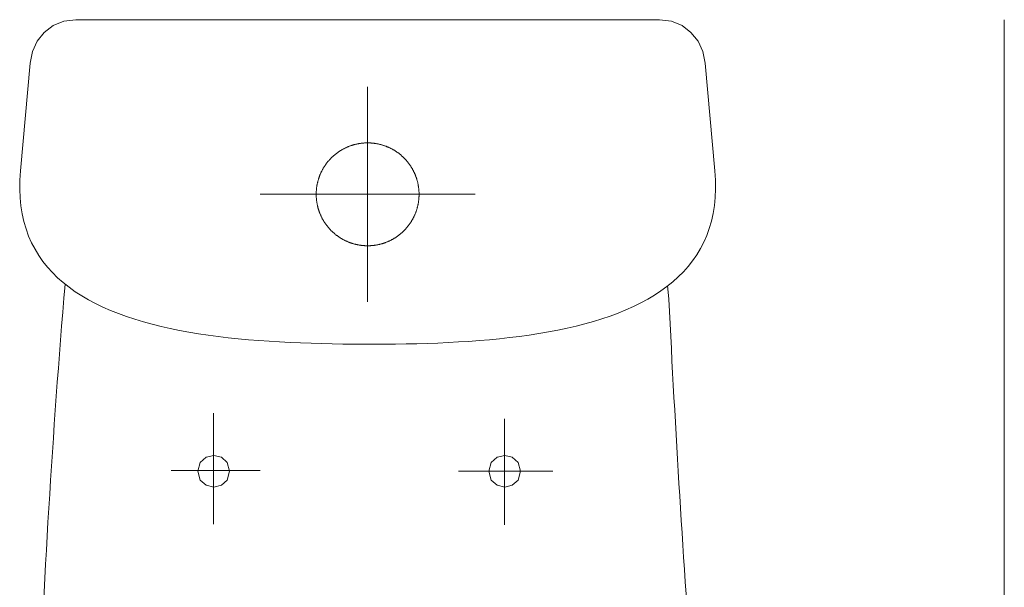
# Model space of a CAD drawing. Header units: centimetres. Extents: x 88729 to 133553, y -16225 to 14174.
# Tile 149 of 231: x 91497 to 91549, y -6344 to -6314. Entities that reach past the tile are written whole.
import ezdxf
from ezdxf.enums import TextEntityAlignment as Align

# ---------------------------------------------------------------- set-up
doc = ezdxf.new("R2010")
doc.units = ezdxf.units.CM
doc.layers.add('A-ARMATURA', color=252, linetype='Continuous', lineweight=5)
for name, color, linetype in [('A-SUFITY', 252, 'Continuous'), ('E_PODKLAD', 7, 'Continuous'), ('R-MET-IWE', 252, 'Continuous')]:
    doc.layers.add(name, color=color, linetype=linetype)
doc.styles.get("Standard").update_dxf_attribs({"font": 'txt.shx'})

# ---------------------------------------------------------------- blocks, each defined once
blk = doc.blocks.new('A$C04280096')
at = {"layer": 'A-ARMATURA'}
for p, q in [((-161.82, -0.83), (-155.43, 0)), ((-155.43, 0), (155.43, 0)), ((155.43, 0), (161.82, -0.83)), ((-172.25, -6.79), (-167.48, -3.17)), ((-167.48, -3.17), (-161.82, -0.83)), ((161.82, -0.83), (167.48, -3.17)), ((167.48, -3.17), (172.25, -6.79)), ((-176, -11.46), (-172.25, -6.79)), ((172.25, -6.79), (176, -11.47)), ((-178.58, -16.96), (-176, -11.46)), ((176, -11.47), (178.58, -16.97)), ((-179.85, -23.06), (-178.58, -16.96)), ((178.58, -16.97), (179.85, -23.06)), ((-184.97, -80.5), (-179.85, -23.06)), ((179.85, -23.06), (184.97, -80.5)), ((0, -150.3), (0, -35.69)), ((-11.37, -68.07), (-11.63, -68.19)), ((-11.11, -67.95), (-11.37, -68.07)), ((-10.85, -67.84), (-11.11, -67.95)), ((-10.58, -67.72), (-10.85, -67.84)), ((-10.32, -67.62), (-10.58, -67.72)), ((-10.05, -67.51), (-10.32, -67.62)), ((-9.79, -67.4), (-10.05, -67.51)), ((-9.52, -67.3), (-9.79, -67.4)), ((-9.25, -67.21), (-9.52, -67.3)), ((-8.98, -67.11), (-9.25, -67.21)), ((-8.71, -67.02), (-8.98, -67.11)), ((-8.43, -66.93), (-8.71, -67.02)), ((-8.16, -66.84), (-8.43, -66.93)), ((-7.89, -66.76), (-8.16, -66.84)), ((-7.61, -66.68), (-7.89, -66.76)), ((-7.33, -66.6), (-7.61, -66.68)), ((-7.06, -66.52), (-7.33, -66.6)), ((-6.78, -66.45), (-7.06, -66.52)), ((-6.5, -66.38), (-6.78, -66.45)), ((-6.22, -66.31), (-6.5, -66.38)), ((-5.94, -66.25), (-6.22, -66.31)), ((-5.66, -66.19), (-5.94, -66.25)), ((-5.38, -66.13), (-5.66, -66.19)), ((-5.1, -66.08), (-5.38, -66.13)), ((-4.82, -66.02), (-5.1, -66.08)), ((-4.54, -65.97), (-4.82, -66.02)), ((-4.25, -65.93), (-4.54, -65.97)), ((-3.97, -65.89), (-4.25, -65.93)), ((-3.68, -65.85), (-3.97, -65.89)), ((-3.4, -65.81), (-3.68, -65.85)), ((-3.12, -65.77), (-3.4, -65.81)), ((-2.83, -65.74), (-3.12, -65.77)), ((-2.54, -65.72), (-2.83, -65.74)), ((-2.26, -65.69), (-2.54, -65.72)), ((-1.97, -65.67), (-2.26, -65.69)), ((-1.69, -65.65), (-1.97, -65.67)), ((-1.4, -65.63), (-1.69, -65.65)), ((-1.11, -65.62), (-1.4, -65.63)), ((-0.83, -65.61), (-1.11, -65.62)), ((-0.54, -65.6), (-0.83, -65.61)), ((-0.25, -65.6), (-0.54, -65.6)), ((0.03, -65.6), (-0.25, -65.6)), ((0.32, -65.6), (0.03, -65.6)), ((0.61, -65.6), (0.32, -65.6)), ((0.89, -65.61), (0.61, -65.6)), ((1.18, -65.62), (0.89, -65.61)), ((1.47, -65.64), (1.18, -65.62)), ((1.75, -65.65), (1.47, -65.64)), ((2.04, -65.67), (1.75, -65.65)), ((2.33, -65.7), (2.04, -65.67)), ((2.61, -65.72), (2.33, -65.7)), ((2.9, -65.75), (2.61, -65.72)), ((3.18, -65.78), (2.9, -65.75)), ((3.47, -65.82), (3.18, -65.78)), ((3.75, -65.86), (3.47, -65.82)), ((4.04, -65.9), (3.75, -65.86)), ((4.32, -65.94), (4.04, -65.9)), ((4.6, -65.99), (4.32, -65.94)), ((4.88, -66.04), (4.6, -65.99)), ((5.17, -66.09), (4.88, -66.04)), ((5.45, -66.14), (5.17, -66.09)), ((5.73, -66.2), (5.45, -66.14)), ((6.01, -66.26), (5.73, -66.2)), ((6.29, -66.33), (6.01, -66.26)), ((6.57, -66.4), (6.29, -66.33)), ((6.85, -66.47), (6.57, -66.4)), ((7.12, -66.54), (6.85, -66.47)), ((7.4, -66.62), (7.12, -66.54)), ((7.68, -66.69), (7.4, -66.62)), ((7.95, -66.78), (7.68, -66.69)), ((8.22, -66.86), (7.95, -66.78)), ((8.5, -66.95), (8.22, -66.86)), ((8.77, -67.04), (8.5, -66.95)), ((9.04, -67.13), (8.77, -67.04)), ((9.31, -67.23), (9.04, -67.13)), ((9.58, -67.33), (9.31, -67.23)), ((9.85, -67.43), (9.58, -67.33)), ((10.12, -67.53), (9.85, -67.43)), ((10.38, -67.64), (10.12, -67.53)), ((10.65, -67.75), (10.38, -67.64)), ((10.91, -67.86), (10.65, -67.75)), ((11.17, -67.98), (10.91, -67.86)), ((11.43, -68.1), (11.17, -67.98)), ((11.69, -68.22), (11.43, -68.1)), ((-19.14, -73.39), (-19.35, -73.6)), ((-18.94, -73.2), (-19.14, -73.39)), ((-18.73, -73), (-18.94, -73.2)), ((-18.52, -72.8), (-18.73, -73)), ((-18.31, -72.61), (-18.52, -72.8)), ((-18.09, -72.42), (-18.31, -72.61)), ((-17.87, -72.23), (-18.09, -72.42)), ((-17.66, -72.05), (-17.87, -72.23)), ((-17.44, -71.86), (-17.66, -72.05)), ((-17.21, -71.68), (-17.44, -71.86)), ((-16.99, -71.5), (-17.21, -71.68)), ((-16.76, -71.32), (-16.99, -71.5)), ((-16.54, -71.15), (-16.76, -71.32)), ((-16.31, -70.98), (-16.54, -71.15)), ((-16.08, -70.81), (-16.31, -70.98)), ((-15.84, -70.64), (-16.08, -70.81)), ((-15.61, -70.48), (-15.84, -70.64)), ((-15.37, -70.32), (-15.61, -70.48)), ((-15.13, -70.16), (-15.37, -70.32)), ((-14.89, -70), (-15.13, -70.16)), ((-14.65, -69.84), (-14.89, -70)), ((-14.41, -69.69), (-14.65, -69.84)), ((-14.16, -69.54), (-14.41, -69.69)), ((-13.92, -69.39), (-14.16, -69.54)), ((-13.67, -69.25), (-13.92, -69.39)), ((-13.42, -69.11), (-13.67, -69.25)), ((-13.17, -68.97), (-13.42, -69.11)), ((-12.92, -68.83), (-13.17, -68.97)), ((-12.66, -68.7), (-12.92, -68.83)), ((-12.41, -68.57), (-12.66, -68.7)), ((-12.15, -68.44), (-12.41, -68.57)), ((-11.89, -68.31), (-12.15, -68.44)), ((-11.63, -68.19), (-11.89, -68.31)), ((11.95, -68.34), (11.69, -68.22)), ((12.21, -68.47), (11.95, -68.34)), ((12.47, -68.6), (12.21, -68.47)), ((12.72, -68.73), (12.47, -68.6)), ((12.98, -68.86), (12.72, -68.73)), ((13.23, -69), (12.98, -68.86)), ((13.48, -69.14), (13.23, -69)), ((13.73, -69.28), (13.48, -69.14)), ((13.97, -69.43), (13.73, -69.28)), ((14.22, -69.58), (13.97, -69.43)), ((14.46, -69.73), (14.22, -69.58)), ((14.71, -69.88), (14.46, -69.73)), ((14.95, -70.03), (14.71, -69.88)), ((15.19, -70.19), (14.95, -70.03)), ((15.43, -70.35), (15.19, -70.19)), ((15.66, -70.52), (15.43, -70.35)), ((15.9, -70.68), (15.66, -70.52)), ((16.13, -70.85), (15.9, -70.68)), ((16.36, -71.02), (16.13, -70.85)), ((16.59, -71.19), (16.36, -71.02)), ((16.82, -71.37), (16.59, -71.19)), ((17.04, -71.54), (16.82, -71.37)), ((17.27, -71.72), (17.04, -71.54)), ((17.49, -71.91), (17.27, -71.72)), ((17.71, -72.09), (17.49, -71.91)), ((17.93, -72.28), (17.71, -72.09)), ((18.14, -72.46), (17.93, -72.28)), ((18.36, -72.66), (18.14, -72.46)), ((18.57, -72.85), (18.36, -72.66)), ((18.78, -73.04), (18.57, -72.85)), ((18.99, -73.24), (18.78, -73.04)), ((19.19, -73.44), (18.99, -73.24)), ((-23.27, -78.53), (-23.42, -78.77)), ((-23.11, -78.28), (-23.27, -78.53)), ((-22.96, -78.04), (-23.11, -78.28)), ((-22.8, -77.8), (-22.96, -78.04)), ((-22.64, -77.57), (-22.8, -77.8)), ((-22.48, -77.33), (-22.64, -77.57)), ((-22.31, -77.09), (-22.48, -77.33)), ((-22.14, -76.86), (-22.31, -77.09)), ((-21.97, -76.63), (-22.14, -76.86)), ((-21.8, -76.4), (-21.97, -76.63)), ((-21.63, -76.17), (-21.8, -76.4)), ((-21.45, -75.95), (-21.63, -76.17)), ((-21.27, -75.73), (-21.45, -75.95)), ((-21.09, -75.5), (-21.27, -75.73)), ((-20.9, -75.28), (-21.09, -75.5)), ((-20.72, -75.07), (-20.9, -75.28)), ((-20.53, -74.85), (-20.72, -75.07)), ((-20.34, -74.64), (-20.53, -74.85)), ((-20.14, -74.42), (-20.34, -74.64)), ((-19.95, -74.21), (-20.14, -74.42)), ((-19.75, -74.01), (-19.95, -74.21)), ((-19.55, -73.8), (-19.75, -74.01)), ((-19.35, -73.6), (-19.55, -73.8)), ((19.39, -73.64), (19.19, -73.44)), ((19.6, -73.85), (19.39, -73.64)), ((19.8, -74.05), (19.6, -73.85)), ((19.99, -74.26), (19.8, -74.05)), ((20.19, -74.47), (19.99, -74.26)), ((20.38, -74.69), (20.19, -74.47)), ((20.57, -74.9), (20.38, -74.69)), ((20.76, -75.12), (20.57, -74.9)), ((20.95, -75.33), (20.76, -75.12)), ((21.13, -75.56), (20.95, -75.33)), ((21.31, -75.78), (21.13, -75.56)), ((21.49, -76), (21.31, -75.78)), ((21.67, -76.23), (21.49, -76)), ((21.84, -76.46), (21.67, -76.23)), ((22.01, -76.69), (21.84, -76.46)), ((22.18, -76.92), (22.01, -76.69)), ((22.35, -77.15), (22.18, -76.92)), ((22.51, -77.38), (22.35, -77.15)), ((22.68, -77.62), (22.51, -77.38)), ((22.84, -77.86), (22.68, -77.62)), ((22.99, -78.1), (22.84, -77.86)), ((23.15, -78.34), (22.99, -78.1)), ((23.3, -78.58), (23.15, -78.34)), ((23.45, -78.83), (23.3, -78.58)), ((-185.28, -85.38), (-184.97, -80.5)), ((-25.76, -83.68), (-25.86, -83.95)), ((-25.67, -83.41), (-25.76, -83.68)), ((-25.56, -83.14), (-25.67, -83.41)), ((-25.46, -82.88), (-25.56, -83.14)), ((-25.35, -82.61), (-25.46, -82.88)), ((-25.24, -82.34), (-25.35, -82.61)), ((-25.13, -82.08), (-25.24, -82.34)), ((-25.01, -81.82), (-25.13, -82.08)), ((-24.89, -81.56), (-25.01, -81.82)), ((-24.77, -81.3), (-24.89, -81.56)), ((-24.65, -81.04), (-24.77, -81.3)), ((-24.52, -80.78), (-24.65, -81.04)), ((-24.39, -80.52), (-24.52, -80.78)), ((-24.26, -80.27), (-24.39, -80.52)), ((-24.13, -80.02), (-24.26, -80.27)), ((-23.99, -79.76), (-24.13, -80.02)), ((-23.85, -79.51), (-23.99, -79.76)), ((-23.71, -79.26), (-23.85, -79.51)), ((-23.56, -79.02), (-23.71, -79.26)), ((-23.42, -78.77), (-23.56, -79.02)), ((23.6, -79.08), (23.45, -78.83)), ((23.74, -79.32), (23.6, -79.08)), ((23.88, -79.57), (23.74, -79.32)), ((24.02, -79.82), (23.88, -79.57)), ((24.16, -80.08), (24.02, -79.82)), ((24.29, -80.33), (24.16, -80.08)), ((24.42, -80.58), (24.29, -80.33)), ((24.55, -80.84), (24.42, -80.58)), ((24.68, -81.1), (24.55, -80.84)), ((24.8, -81.36), (24.68, -81.1)), ((24.92, -81.62), (24.8, -81.36)), ((25.04, -81.88), (24.92, -81.62)), ((25.16, -82.14), (25.04, -81.88)), ((25.27, -82.41), (25.16, -82.14)), ((25.38, -82.67), (25.27, -82.41)), ((25.48, -82.94), (25.38, -82.67)), ((25.59, -83.21), (25.48, -82.94)), ((25.69, -83.47), (25.59, -83.21)), ((25.79, -83.74), (25.69, -83.47)), ((25.88, -84.01), (25.79, -83.74)), ((184.97, -80.5), (185.28, -85.44)), ((-185.34, -90.09), (-185.28, -85.38)), ((-27.1, -88.96), (-27.14, -89.24)), ((-27.05, -88.67), (-27.1, -88.96)), ((-27.01, -88.39), (-27.05, -88.67)), ((-26.96, -88.11), (-27.01, -88.39)), ((-26.9, -87.82), (-26.96, -88.11)), ((-26.85, -87.54), (-26.9, -87.82)), ((-26.79, -87.26), (-26.85, -87.54)), ((-26.73, -86.98), (-26.79, -87.26)), ((-26.66, -86.7), (-26.73, -86.98)), ((-26.6, -86.42), (-26.66, -86.7)), ((-26.53, -86.15), (-26.6, -86.42)), ((-26.45, -85.87), (-26.53, -86.15)), ((-26.38, -85.59), (-26.45, -85.87)), ((-26.3, -85.32), (-26.38, -85.59)), ((-26.22, -85.04), (-26.3, -85.32)), ((-26.13, -84.77), (-26.22, -85.04)), ((-26.04, -84.49), (-26.13, -84.77)), ((-25.95, -84.22), (-26.04, -84.49)), ((-25.86, -83.95), (-25.95, -84.22)), ((25.98, -84.29), (25.88, -84.01)), ((26.07, -84.56), (25.98, -84.29)), ((26.15, -84.83), (26.07, -84.56)), ((26.24, -85.11), (26.15, -84.83)), ((26.32, -85.38), (26.24, -85.11)), ((26.4, -85.66), (26.32, -85.38)), ((26.47, -85.93), (26.4, -85.66)), ((26.54, -86.21), (26.47, -85.93)), ((26.61, -86.49), (26.54, -86.21)), ((26.68, -86.77), (26.61, -86.49)), ((26.74, -87.05), (26.68, -86.77)), ((26.8, -87.33), (26.74, -87.05)), ((26.86, -87.61), (26.8, -87.33)), ((26.92, -87.89), (26.86, -87.61)), ((26.97, -88.17), (26.92, -87.89)), ((27.02, -88.46), (26.97, -88.17)), ((27.06, -88.74), (27.02, -88.46)), ((27.11, -89.02), (27.06, -88.74)), ((27.15, -89.31), (27.11, -89.02)), ((185.28, -85.44), (185.34, -90.2)), ((-185.15, -94.62), (-185.34, -90.09)), ((-57.3, -92.99), (57.3, -92.99)), ((-27.39, -92.67), (-27.4, -92.96)), ((-27.4, -92.96), (-27.39, -93.24)), ((-27.38, -92.1), (-27.39, -92.38)), ((-27.39, -92.38), (-27.39, -92.67)), ((-27.39, -93.24), (-27.39, -93.53)), ((-27.39, -93.53), (-27.38, -93.82)), ((-27.37, -91.81), (-27.38, -92.1)), ((-27.38, -93.82), (-27.37, -94.1)), ((-27.36, -91.52), (-27.37, -91.81)), ((-27.37, -94.1), (-27.36, -94.39)), ((-27.34, -91.24), (-27.36, -91.52)), ((-27.36, -94.39), (-27.34, -94.68)), ((-27.32, -90.95), (-27.34, -91.24)), ((-27.3, -90.67), (-27.32, -90.95)), ((-27.27, -90.38), (-27.3, -90.67)), ((-27.24, -90.09), (-27.27, -90.38)), ((-27.21, -89.81), (-27.24, -90.09)), ((-27.18, -89.52), (-27.21, -89.81)), ((-27.14, -89.24), (-27.18, -89.52)), ((27.18, -89.59), (27.15, -89.31)), ((27.22, -89.88), (27.18, -89.59)), ((27.25, -90.16), (27.22, -89.88)), ((27.28, -90.45), (27.25, -90.16)), ((27.3, -90.73), (27.28, -90.45)), ((27.32, -91.02), (27.3, -90.73)), ((27.34, -91.3), (27.32, -91.02)), ((27.36, -91.59), (27.34, -91.3)), ((27.37, -91.88), (27.36, -91.59)), ((27.36, -94.46), (27.37, -94.18)), ((27.38, -92.16), (27.37, -91.88)), ((27.37, -94.18), (27.38, -93.89)), ((27.39, -92.45), (27.38, -92.16)), ((27.38, -93.89), (27.39, -93.6)), ((27.39, -92.74), (27.39, -92.45)), ((27.4, -93.03), (27.39, -92.74)), ((27.39, -93.32), (27.4, -93.03)), ((27.39, -93.6), (27.39, -93.32)), ((27.4, -92.99), (27.4, -92.99)), ((27.4, -93.03), (27.4, -93.03)), ((185.34, -90.2), (185.15, -94.79)), ((-184.71, -99), (-185.15, -94.62)), ((-184.04, -103.2), (-184.71, -99)), ((-27.34, -94.68), (-27.32, -94.96)), ((-27.32, -94.96), (-27.3, -95.25)), ((-27.3, -95.25), (-27.28, -95.54)), ((-27.28, -95.54), (-27.25, -95.82)), ((-27.25, -95.82), (-27.22, -96.11)), ((-27.22, -96.11), (-27.18, -96.39)), ((-27.18, -96.39), (-27.15, -96.68)), ((-27.15, -96.68), (-27.11, -96.96)), ((-27.11, -96.96), (-27.06, -97.24)), ((-27.06, -97.24), (-27.02, -97.53)), ((-27.02, -97.53), (-26.97, -97.81)), ((-26.97, -97.81), (-26.92, -98.09)), ((-26.92, -98.09), (-26.86, -98.37)), ((-26.86, -98.37), (-26.8, -98.65)), ((-26.8, -98.65), (-26.74, -98.93)), ((-26.74, -98.93), (-26.68, -99.21)), ((-26.68, -99.21), (-26.61, -99.49)), ((-26.61, -99.49), (-26.54, -99.77)), ((26.53, -99.84), (26.6, -99.56)), ((26.6, -99.56), (26.66, -99.28)), ((26.66, -99.28), (26.73, -99)), ((26.73, -99), (26.79, -98.72)), ((26.79, -98.72), (26.85, -98.44)), ((26.85, -98.44), (26.9, -98.16)), ((26.9, -98.16), (26.96, -97.88)), ((26.96, -97.88), (27.01, -97.6)), ((27.01, -97.6), (27.05, -97.32)), ((27.05, -97.32), (27.1, -97.03)), ((27.1, -97.03), (27.14, -96.75)), ((27.14, -96.75), (27.17, -96.46)), ((27.17, -96.46), (27.21, -96.18)), ((27.21, -96.18), (27.24, -95.89)), ((27.24, -95.89), (27.27, -95.61)), ((27.27, -95.61), (27.3, -95.32)), ((27.3, -95.32), (27.32, -95.04)), ((27.32, -95.04), (27.34, -94.75)), ((27.34, -94.75), (27.36, -94.46)), ((184.7, -99.21), (184.02, -103.46)), ((185.15, -94.79), (184.7, -99.21)), ((-183.13, -107.25), (-184.04, -103.2)), ((-26.54, -99.77), (-26.47, -100.05)), ((-26.47, -100.05), (-26.4, -100.33)), ((-26.4, -100.33), (-26.32, -100.6)), ((-26.32, -100.6), (-26.24, -100.88)), ((-26.24, -100.88), (-26.15, -101.15)), ((-26.15, -101.15), (-26.07, -101.42)), ((-26.07, -101.42), (-25.98, -101.7)), ((-25.98, -101.7), (-25.88, -101.97)), ((-25.88, -101.97), (-25.79, -102.24)), ((-25.79, -102.24), (-25.69, -102.51)), ((-25.69, -102.51), (-25.59, -102.78)), ((-25.59, -102.78), (-25.48, -103.04)), ((-25.48, -103.04), (-25.38, -103.31)), ((-25.38, -103.31), (-25.27, -103.58)), ((-25.27, -103.58), (-25.16, -103.84)), ((-25.16, -103.84), (-25.04, -104.1)), ((-25.04, -104.1), (-24.92, -104.36)), ((-24.92, -104.36), (-24.8, -104.62)), ((-24.8, -104.62), (-24.68, -104.88)), ((-24.68, -104.88), (-24.55, -105.14)), ((24.65, -104.95), (24.77, -104.69)), ((24.77, -104.69), (24.89, -104.43)), ((24.89, -104.43), (25.01, -104.17)), ((25.01, -104.17), (25.13, -103.91)), ((25.13, -103.91), (25.24, -103.64)), ((25.24, -103.64), (25.35, -103.38)), ((25.35, -103.38), (25.46, -103.11)), ((25.46, -103.11), (25.56, -102.85)), ((25.56, -102.85), (25.66, -102.58)), ((25.66, -102.58), (25.76, -102.31)), ((25.76, -102.31), (25.86, -102.04)), ((25.86, -102.04), (25.95, -101.77)), ((25.95, -101.77), (26.04, -101.49)), ((26.04, -101.49), (26.13, -101.22)), ((26.13, -101.22), (26.22, -100.95)), ((26.22, -100.95), (26.3, -100.67)), ((26.3, -100.67), (26.38, -100.4)), ((26.38, -100.4), (26.45, -100.12)), ((26.45, -100.12), (26.53, -99.84)), ((184.02, -103.46), (183.1, -107.54)), ((-182, -111.14), (-183.13, -107.25)), ((-24.55, -105.14), (-24.43, -105.4)), ((-24.43, -105.4), (-24.29, -105.65)), ((-24.29, -105.65), (-24.16, -105.91)), ((-24.16, -105.91), (-24.02, -106.16)), ((-24.02, -106.16), (-23.88, -106.41)), ((-23.88, -106.41), (-23.74, -106.66)), ((-23.74, -106.66), (-23.6, -106.91)), ((-23.6, -106.91), (-23.45, -107.15)), ((-23.45, -107.15), (-23.3, -107.4)), ((-23.3, -107.4), (-23.15, -107.64)), ((-23.15, -107.64), (-23, -107.88)), ((-23, -107.88), (-22.84, -108.12)), ((-22.84, -108.12), (-22.68, -108.36)), ((-22.68, -108.36), (-22.52, -108.6)), ((-22.52, -108.6), (-22.35, -108.83)), ((-22.35, -108.83), (-22.18, -109.07)), ((-22.18, -109.07), (-22.01, -109.3)), ((-22.01, -109.3), (-21.84, -109.53)), ((-21.84, -109.53), (-21.67, -109.76)), ((-21.67, -109.76), (-21.49, -109.98)), ((-21.49, -109.98), (-21.31, -110.21)), ((21.27, -110.26), (21.45, -110.04)), ((21.45, -110.04), (21.62, -109.81)), ((21.62, -109.81), (21.8, -109.59)), ((21.8, -109.59), (21.97, -109.36)), ((21.97, -109.36), (22.14, -109.13)), ((22.14, -109.13), (22.31, -108.89)), ((22.31, -108.89), (22.47, -108.66)), ((22.47, -108.66), (22.64, -108.42)), ((22.64, -108.42), (22.8, -108.18)), ((22.8, -108.18), (22.96, -107.94)), ((22.96, -107.94), (23.11, -107.7)), ((23.11, -107.7), (23.26, -107.46)), ((23.26, -107.46), (23.41, -107.22)), ((23.41, -107.22), (23.56, -106.97)), ((23.56, -106.97), (23.71, -106.72)), ((23.71, -106.72), (23.85, -106.47)), ((23.85, -106.47), (23.99, -106.22)), ((23.99, -106.22), (24.13, -105.97)), ((24.13, -105.97), (24.26, -105.72)), ((24.26, -105.72), (24.39, -105.46)), ((24.39, -105.46), (24.52, -105.21)), ((24.52, -105.21), (24.65, -104.95)), ((183.1, -107.54), (181.95, -111.46)), ((-180.65, -114.88), (-182, -111.14)), ((-179.08, -118.47), (-180.65, -114.88)), ((-21.31, -110.21), (-21.13, -110.43)), ((-21.13, -110.43), (-20.95, -110.65)), ((-20.95, -110.65), (-20.76, -110.87)), ((-20.76, -110.87), (-20.57, -111.08)), ((-20.57, -111.08), (-20.38, -111.3)), ((-20.38, -111.3), (-20.19, -111.51)), ((-20.19, -111.51), (-19.99, -111.72)), ((-19.99, -111.72), (-19.8, -111.93)), ((-19.8, -111.93), (-19.6, -112.13)), ((-19.6, -112.13), (-19.4, -112.34)), ((-19.4, -112.34), (-19.19, -112.54)), ((-19.19, -112.54), (-18.99, -112.74)), ((-18.99, -112.74), (-18.78, -112.94)), ((-18.78, -112.94), (-18.57, -113.13)), ((-18.57, -113.13), (-18.36, -113.33)), ((-18.36, -113.33), (-18.14, -113.52)), ((-18.14, -113.52), (-17.93, -113.71)), ((-17.93, -113.71), (-17.71, -113.89)), ((-17.71, -113.89), (-17.49, -114.08)), ((-17.49, -114.08), (-17.27, -114.26)), ((-17.27, -114.26), (-17.04, -114.44)), ((-17.04, -114.44), (-16.82, -114.62)), ((-16.82, -114.62), (-16.59, -114.79)), ((-16.59, -114.79), (-16.36, -114.96)), ((-16.36, -114.96), (-16.13, -115.14)), ((-16.13, -115.14), (-15.9, -115.3)), ((-15.9, -115.3), (-15.66, -115.47)), ((15.6, -115.51), (15.84, -115.34)), ((15.84, -115.34), (16.07, -115.18)), ((16.07, -115.18), (16.3, -115.01)), ((16.3, -115.01), (16.53, -114.84)), ((16.53, -114.84), (16.76, -114.66)), ((16.76, -114.66), (16.99, -114.49)), ((16.99, -114.49), (17.21, -114.31)), ((17.21, -114.31), (17.43, -114.12)), ((17.43, -114.12), (17.65, -113.94)), ((17.65, -113.94), (17.87, -113.76)), ((17.87, -113.76), (18.09, -113.57)), ((18.09, -113.57), (18.3, -113.38)), ((18.3, -113.38), (18.52, -113.18)), ((18.52, -113.18), (18.73, -112.99)), ((18.73, -112.99), (18.94, -112.79)), ((18.94, -112.79), (19.14, -112.59)), ((19.14, -112.59), (19.35, -112.39)), ((19.35, -112.39), (19.55, -112.19)), ((19.55, -112.19), (19.75, -111.98)), ((19.75, -111.98), (19.95, -111.77)), ((19.95, -111.77), (20.14, -111.56)), ((20.14, -111.56), (20.33, -111.35)), ((20.33, -111.35), (20.53, -111.14)), ((20.53, -111.14), (20.71, -110.92)), ((20.71, -110.92), (20.9, -110.7)), ((20.9, -110.7), (21.09, -110.48)), ((21.09, -110.48), (21.27, -110.26)), ((180.58, -115.23), (178.98, -118.84)), ((181.95, -111.46), (180.58, -115.23)), ((-177.3, -121.91), (-179.08, -118.47)), ((-15.66, -115.47), (-15.43, -115.63)), ((-15.43, -115.63), (-15.19, -115.79)), ((-15.19, -115.79), (-14.95, -115.95)), ((-14.95, -115.95), (-14.71, -116.1)), ((-14.71, -116.1), (-14.47, -116.26)), ((-14.47, -116.26), (-14.22, -116.41)), ((-14.22, -116.41), (-13.98, -116.55)), ((-13.98, -116.55), (-13.73, -116.7)), ((-13.73, -116.7), (-13.48, -116.84)), ((-13.48, -116.84), (-13.23, -116.98)), ((-13.23, -116.98), (-12.98, -117.12)), ((-12.98, -117.12), (-12.72, -117.25)), ((-12.72, -117.25), (-12.47, -117.39)), ((-12.47, -117.39), (-12.21, -117.52)), ((-12.21, -117.52), (-11.96, -117.64)), ((-11.96, -117.64), (-11.7, -117.77)), ((-11.7, -117.77), (-11.44, -117.89)), ((-11.44, -117.89), (-11.18, -118.01)), ((-11.18, -118.01), (-10.91, -118.12)), ((-10.91, -118.12), (-10.65, -118.23)), ((-10.65, -118.23), (-10.38, -118.34)), ((-10.38, -118.34), (-10.12, -118.45)), ((-10.12, -118.45), (-9.85, -118.56)), ((-9.85, -118.56), (-9.58, -118.66)), ((-9.58, -118.66), (-9.31, -118.76)), ((-9.31, -118.76), (-9.04, -118.85)), ((-9.04, -118.85), (-8.77, -118.95)), ((-8.77, -118.95), (-8.5, -119.04)), ((-8.5, -119.04), (-8.23, -119.12)), ((-8.23, -119.12), (-7.95, -119.21)), ((-7.95, -119.21), (-7.68, -119.29)), ((-7.68, -119.29), (-7.4, -119.37)), ((-7.4, -119.37), (-7.13, -119.45)), ((-7.13, -119.45), (-6.85, -119.52)), ((-6.85, -119.52), (-6.57, -119.59)), ((-6.57, -119.59), (-6.29, -119.66)), ((-6.29, -119.66), (-6.01, -119.72)), ((-6.01, -119.72), (-5.73, -119.78)), ((-5.73, -119.78), (-5.45, -119.84)), ((-5.45, -119.84), (-5.17, -119.9)), ((-5.17, -119.9), (-4.89, -119.95)), ((-4.89, -119.95), (-4.6, -120)), ((-4.6, -120), (-4.32, -120.04)), ((-4.32, -120.04), (-4.04, -120.09)), ((-4.04, -120.09), (-3.75, -120.13)), ((-3.75, -120.13), (-3.47, -120.17)), ((-3.47, -120.17), (-3.18, -120.2)), ((-3.18, -120.2), (-2.9, -120.23)), ((-2.9, -120.23), (-2.61, -120.26)), ((-2.61, -120.26), (-2.33, -120.29)), ((-2.33, -120.29), (-2.04, -120.31)), ((-2.04, -120.31), (-1.76, -120.33)), ((-1.76, -120.33), (-1.47, -120.35)), ((-1.47, -120.35), (-1.18, -120.36)), ((-1.18, -120.36), (-0.9, -120.37)), ((-0.9, -120.37), (-0.61, -120.38)), ((-0.61, -120.38), (-0.32, -120.39)), ((-0.32, -120.39), (-0.04, -120.39)), ((-0.04, -120.39), (0.25, -120.39)), ((0.25, -120.39), (0.54, -120.38)), ((0.54, -120.38), (0.82, -120.38)), ((0.82, -120.38), (1.11, -120.37)), ((1.11, -120.37), (1.4, -120.35)), ((1.4, -120.35), (1.68, -120.34)), ((1.68, -120.34), (1.97, -120.32)), ((1.97, -120.32), (2.26, -120.29)), ((2.26, -120.29), (2.54, -120.27)), ((2.54, -120.27), (2.83, -120.24)), ((2.83, -120.24), (3.11, -120.21)), ((3.11, -120.21), (3.4, -120.18)), ((3.4, -120.18), (3.68, -120.14)), ((3.68, -120.14), (3.97, -120.1)), ((3.97, -120.1), (4.25, -120.06)), ((4.25, -120.06), (4.53, -120.01)), ((4.53, -120.01), (4.82, -119.96)), ((4.82, -119.96), (5.1, -119.91)), ((5.1, -119.91), (5.38, -119.85)), ((5.38, -119.85), (5.66, -119.8)), ((5.66, -119.8), (5.94, -119.74)), ((5.94, -119.74), (6.22, -119.67)), ((6.22, -119.67), (6.5, -119.61)), ((6.5, -119.61), (6.78, -119.54)), ((6.78, -119.54), (7.06, -119.46)), ((7.06, -119.46), (7.33, -119.39)), ((7.33, -119.39), (7.61, -119.31)), ((7.61, -119.31), (7.88, -119.23)), ((7.88, -119.23), (8.16, -119.15)), ((8.16, -119.15), (8.43, -119.06)), ((8.43, -119.06), (8.7, -118.97)), ((8.7, -118.97), (8.97, -118.88)), ((8.97, -118.88), (9.25, -118.78)), ((9.25, -118.78), (9.52, -118.68)), ((9.52, -118.68), (9.78, -118.58)), ((9.78, -118.58), (10.05, -118.48)), ((10.05, -118.48), (10.32, -118.37)), ((10.32, -118.37), (10.58, -118.26)), ((10.58, -118.26), (10.85, -118.15)), ((10.85, -118.15), (11.11, -118.03)), ((11.11, -118.03), (11.37, -117.92)), ((11.37, -117.92), (11.63, -117.8)), ((11.63, -117.8), (11.89, -117.67)), ((11.89, -117.67), (12.15, -117.55)), ((12.15, -117.55), (12.4, -117.42)), ((12.4, -117.42), (12.66, -117.29)), ((12.66, -117.29), (12.91, -117.15)), ((12.91, -117.15), (13.17, -117.02)), ((13.17, -117.02), (13.42, -116.88)), ((13.42, -116.88), (13.67, -116.74)), ((13.67, -116.74), (13.91, -116.59)), ((13.91, -116.59), (14.16, -116.44)), ((14.16, -116.44), (14.41, -116.3)), ((14.41, -116.3), (14.65, -116.14)), ((14.65, -116.14), (14.89, -115.99)), ((14.89, -115.99), (15.13, -115.83)), ((15.13, -115.83), (15.37, -115.67)), ((15.37, -115.67), (15.6, -115.51)), ((178.98, -118.84), (177.18, -122.29)), ((-175.32, -125.21), (-177.3, -121.91)), ((-173.14, -128.36), (-175.32, -125.21)), ((175.16, -125.6), (172.95, -128.76)), ((177.18, -122.29), (175.16, -125.6)), ((-170.76, -131.37), (-173.14, -128.36)), ((172.95, -128.76), (170.54, -131.78)), ((-168.2, -134.25), (-170.76, -131.37)), ((-165.45, -137), (-168.2, -134.25)), ((167.94, -134.67), (165.16, -137.41)), ((170.54, -131.78), (167.94, -134.67)), ((-162.53, -139.61), (-165.45, -137)), ((-159.44, -142.1), (-162.53, -139.61)), ((162.19, -140.02), (159.06, -142.51)), ((161.15, -140.85), (161.32, -142.74)), ((165.16, -137.41), (162.19, -140.02)), ((-160.46, -148.9), (-159.94, -143.35)), ((-159.94, -143.35), (-159.8, -141.81)), ((-156.18, -144.47), (-159.44, -142.1)), ((-152.76, -146.71), (-156.18, -144.47)), ((-149.19, -148.84), (-152.76, -146.71)), ((155.76, -144.86), (152.29, -147.1)), ((159.06, -142.51), (155.76, -144.86)), ((161.32, -142.74), (161.82, -148.3)), ((-145.47, -150.85), (-149.19, -148.84)), ((-141.61, -152.75), (-145.47, -150.85)), ((144.91, -151.21), (140.99, -153.1)), ((148.67, -149.21), (144.91, -151.21)), ((152.29, -147.1), (148.67, -149.21)), ((-137.6, -154.55), (-141.61, -152.75)), ((-133.47, -156.23), (-137.6, -154.55)), ((-129.21, -157.82), (-133.47, -156.23)), ((132.76, -156.54), (128.45, -158.1)), ((136.94, -154.87), (132.76, -156.54)), ((140.99, -153.1), (136.94, -154.87)), ((-124.83, -159.3), (-129.21, -157.82)), ((-120.34, -160.69), (-124.83, -159.3)), ((-115.74, -161.98), (-120.34, -160.69)), ((-111.03, -163.18), (-115.74, -161.98)), ((114.82, -162.2), (110.06, -163.38)), ((119.47, -160.93), (114.82, -162.2)), ((124.02, -159.56), (119.47, -160.93)), ((128.45, -158.1), (124.02, -159.56)), ((-106.22, -164.3), (-111.03, -163.18)), ((-101.32, -165.33), (-106.22, -164.3)), ((-96.34, -166.28), (-101.32, -165.33)), ((-91.27, -167.15), (-96.34, -166.28)), ((-86.13, -167.94), (-91.27, -167.15)), ((90.09, -167.25), (84.9, -168.03)), ((95.21, -166.41), (90.09, -167.25)), ((100.25, -165.48), (95.21, -166.41)), ((105.2, -164.47), (100.25, -165.48)), ((110.06, -163.38), (105.2, -164.47)), ((-80.92, -168.66), (-86.13, -167.94)), ((-75.64, -169.31), (-80.92, -168.66)), ((-70.3, -169.9), (-75.64, -169.31)), ((-64.91, -170.42), (-70.3, -169.9)), ((-59.47, -170.88), (-64.91, -170.42)), ((-53.99, -171.29), (-59.47, -170.88)), ((-48.48, -171.63), (-53.99, -171.29)), ((-42.93, -171.93), (-48.48, -171.63)), ((-37.36, -172.18), (-42.93, -171.93)), ((-31.76, -172.38), (-37.36, -172.18)), ((-26.15, -172.54), (-31.76, -172.38)), ((-20.54, -172.66), (-26.15, -172.54)), ((-14.92, -172.75), (-20.54, -172.66)), ((-9.3, -172.8), (-14.92, -172.75)), ((-3.69, -172.82), (-9.3, -172.8)), ((1.9, -172.81), (-3.69, -172.82)), ((7.53, -172.78), (1.9, -172.81)), ((1.9, -172.81), (1.9, -172.81)), ((13.18, -172.71), (7.53, -172.78)), ((18.82, -172.62), (13.18, -172.71)), ((24.47, -172.5), (18.82, -172.62)), ((30.11, -172.34), (24.47, -172.5)), ((35.74, -172.14), (30.11, -172.34)), ((41.35, -171.9), (35.74, -172.14)), ((46.93, -171.61), (41.35, -171.9)), ((52.49, -171.27), (46.93, -171.61)), ((58.01, -170.88), (52.49, -171.27)), ((63.5, -170.43), (58.01, -170.88)), ((68.93, -169.93), (63.5, -170.43)), ((74.31, -169.36), (68.93, -169.93)), ((79.64, -168.73), (74.31, -169.36)), ((84.9, -168.03), (79.64, -168.73)), ((82.03, -209.47), (82.03, -268.73)), ((-72.95, -212.51), (-72.95, -269.03)), ((-81.42, -240.48), (-80.17, -235.82)), ((-80.17, -235.82), (-77.06, -233.02)), ((-77.06, -233.02), (-73.01, -232.08)), ((-73.01, -232.08), (-68.97, -233.02)), ((-68.97, -233.02), (-65.86, -235.82)), ((-65.86, -235.82), (-64.61, -240.48)), ((73.56, -240.48), (74.8, -235.82)), ((74.8, -235.82), (77.92, -233.02)), ((77.92, -233.02), (81.96, -232.08)), ((81.96, -232.08), (86.01, -233.02)), ((86.01, -233.02), (89.12, -235.82)), ((89.12, -235.82), (90.37, -240.48)), ((-98.64, -240.47), (-48.47, -240.47)), ((-80.17, -245.15), (-81.42, -240.48)), ((-64.61, -240.49), (-65.86, -245.15)), ((-64.61, -240.48), (-64.61, -240.49)), ((57.18, -240.16), (104.61, -240.16)), ((74.8, -245.15), (73.56, -240.48)), ((90.37, -240.49), (89.12, -245.15)), ((90.37, -240.48), (90.37, -240.49)), ((-77.06, -247.95), (-80.17, -245.15)), ((-65.86, -245.15), (-68.97, -247.95)), ((77.92, -247.95), (74.8, -245.15)), ((89.12, -245.15), (86, -247.95)), ((-73.01, -248.89), (-77.06, -247.95)), ((-68.97, -247.95), (-73.01, -248.89)), ((81.96, -248.89), (77.92, -247.95)), ((86, -247.95), (81.96, -248.89))]:
    blk.add_line(p, q, dxfattribs=at)
at = {"layer": 'A-ARMATURA', "linetype": 'Continuous'}
for centre, radius, start, end in [((-8576.26, 264.4), 8425.94, 355.762455, 357.188478), ((-5010.96, -574.67), 5190.32, 2.07305, 4.71198)]:
    blk.add_arc(centre, radius, start, end, dxfattribs=at)
blk = doc.blocks.new('A$C6D4569AD')
at = {"layer": 'A-ARMATURA', "xscale": -0.09999999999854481, "yscale": 0.1000000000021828, "zscale": 0.1, "rotation": 270}
blk.add_blockref('A$C04280096', (15.03, 0), dxfattribs=at)
blk = doc.blocks.new('A$Ce817dbbb')
at = {"layer": 'A-SUFITY', "lineweight": 0, "ltscale": 0.1}
blk.add_line((147.604, -16779.017), (147.604, -17079.017), dxfattribs=at)
at = {"layer": 'A-ARMATURA', "color": 252, "lineweight": 9, "rotation": 90}
blk.add_blockref('A$C6D4569AD', (113.688, -16794.047), dxfattribs=at)
at = {"layer": 'R-MET-IWE', "color": 252, "lineweight": 9, "width": 0.75}
for tag, rotation, p in [('0-', 90, (-1139.045, -4143.611)), ('0-', 90, (-1113.045, -4143.611)), ('0-', 90, (-1087.045, -4143.611)), ('2-', 90, (-796.045, -4143.611)), ('2-', 90, (-505.045, -4143.611)), ('0-', 90, (-480.045, -4143.611)), ('0-', 90, (-456.045, -4143.611)), ('2-', 90, (-166.045, -4143.611)), ('2-', 90, (-625.663, -4833.611)), ('2-', 90, (-599.663, -4833.611)), ('2-', 90, (-573.663, -4833.611)), ('0-', 180, (-2169.638, -4848.468)), ('0-', 180, (-2169.638, -4873.468)), ('0-', 180, (-2169.638, -4899.468)), ('-2', 90, (-1661.47, -4961.645)), ('-2', 90, (-1636.47, -4961.645)), ('0-', 270, (-1489.782, -4968.061)), ('0-', 270, (-1464.782, -4968.061)), ('0-', 270, (-1439.782, -4968.061)), ('0-', 270, (-1364.782, -4968.061)), ('0-', 270, (-1339.782, -4968.061)), ('0-', 270, (-1314.782, -4968.061)), ('0-', 270, (328.218, -4968.061)), ('0-', 270, (354.218, -4968.061)), ('0-', 270, (1256.218, -4968.061)), ('0-', 270, (1282.218, -4968.061)), ('0-', 90, (-513.045, -5496.611)), ('0-', 90, (-487.045, -5496.611)), ('K.S.-', 90, (-487.045, -5766.111)), ('0-', 90, (-513.045, -5766.111)), ('1-', 90, (-539.045, -6114.611)), ('0-', 90, (-513.045, -6114.611)), ('0-', 90, (-487.045, -6114.611)), ('0-', 90, (301.955, -6545.611)), ('0-', 90, (327.955, -6545.611)), ('0-', 90, (353.955, -6545.611)), ('0-', 90, (416.113, -6545.611)), ('0-', 90, (1255.955, -6545.611)), ('0-', 90, (1281.955, -6545.611)), ('1-', 90, (2382.955, -6845.611)), ('1-', 90, (2408.955, -6845.611)), ('1-', 90, (2434.955, -6845.611)), ('1-', 90, (2827.955, -6845.611)), ('1-', 90, (2853.955, -6845.611)), ('1-', 90, (2879.955, -6845.611)), ('<-2', 90, (-910.64, -10482.409)), ('2->', 90, (-718.146, -10854.38)), ('2->', 90, (-692.146, -10854.38)), ('2->', 90, (-744.146, -10870.803)), ('-0', 90, (-186.093, -12450.121)), ('1-', 90, (2264.472, -12866.38)), ('1-', 90, (2290.472, -12866.38)), ('1-', 90, (2316.472, -12866.38)), ('1-', 90, (2709.472, -12866.38)), ('1-', 90, (2735.472, -12866.38)), ('1-', 90, (2761.472, -12866.38)), ('<-KL', 90, (-700.012, -16780.913)), ('-0', 90, (-179.939, -18957.533)), ('0->', 90, (-1257.528, -23179.046)), ('0->', 90, (-1231.528, -23179.046)), ('0->', 90, (-1205.528, -23179.046)), ('0->', 90, (-600.528, -23179.046)), ('0->', 90, (-574.528, -23179.046)), ('0->', 90, (-1692.528, -24074.046)), ('0->', 90, (-1666.528, -24074.046)), ('0->', 90, (-1640.528, -24074.046)), ('0->', 90, (-1486.528, -24074.046)), ('0->', 90, (-1460.528, -24074.046)), ('0->', 90, (-1434.528, -24074.046)), ('<-0', 90, (-499.818, -24383.565)), ('<-0', 90, (-298.109, -24383.565)), ('<-0', 180, (-587.122, -25088.859)), ('<-0', 270, (-496.631, -25202.677)), ('<-0', 180, (-1353.253, -25419.359)), ('<-0', 180, (-1187.253, -25444.101)), ('<-0', 90, (-179.614, -25454.222)), ('<-0', 90, (-69.593, -26375.359)), ('<-0', 90, (-43.593, -26375.359))]:
    blk.add_attdef(tag, text='', height=17, rotation=rotation, dxfattribs=at).set_placement(p, align=Align.MIDDLE)
for tag, p in [('2-', (1424.812, -4179.204)), ('2-', (1424.812, -4205.204)), ('K.S.-', (-76.891, -4264.204)), ('KL-', (-613.132, -4292.185)), ('1-', (-613.132, -4312.185)), ('1-', (-613.132, -4332.185)), ('K.S.-', (1414.126, -4333.662)), ('0-', (-70.188, -4341.204)), ('0-', (469.812, -4341.204)), ('1-', (-613.132, -4352.185)), ('0-', (1424.812, -4361.204)), ('0-', (-70.188, -4367.204)), ('1-', (469.812, -4367.204)), ('0-', (1099.812, -4368.204)), ('2-', (1424.812, -4387.204)), ('1-', (-70.188, -4393.204)), ('1-', (469.812, -4393.204)), ('1-', (1099.812, -4394.204)), ('2-', (1424.812, -4413.204)), ('2-', (-70.188, -4419.204)), ('2-', (1099.812, -4420.204)), ('2-', (469.812, -4444.204)), ('K.S.-', (-76.891, -4445.204)), ('2-', (1099.812, -4446.204)), ('2-', (469.812, -4470.204)), ('2-', (-825.188, -4496.204)), ('2-', (-825.188, -4522.204)), ('2-', (-70.188, -4574.204)), ('2-', (-70.188, -4600.204)), ('K.S.-', (1089.126, -4600.662)), ('2-', (1099.812, -4653.204)), ('2-', (-70.188, -4669.204)), ('2-', (1099.812, -4679.204)), ('-1', (1806.777, -4690.779)), ('1-', (-70.188, -4695.204)), ('2-', (1099.812, -4705.204)), ('-1', (1806.777, -4716.295)), ('K.S.-', (-73.204, -4721.204)), ('-1', (1806.777, -4743.07)), ('FR-', (-70.188, -4747.204)), ('0-', (-1066.188, -6382.704)), ('0-', (-1066.188, -6408.704)), ('2-', (1729.812, -6586.204)), ('2-', (1729.812, -6612.204)), ('2-', (1729.812, -6638.204)), ('2-', (1729.812, -6664.204)), ('K.S.-', (469.812, -6788.204)), ('1-', (-962.188, -6915.204)), ('2-', (1729.812, -6923.204)), ('1-', (-460.188, -6923.204)), ('1-', (469.812, -6923.204)), ('1-', (-460.188, -6949.204)), ('1-', (469.812, -6949.204)), ('2-', (1729.812, -6949.204)), ('K.S.-', (2901.812, -6960.204)), ('2-', (1729.812, -6975.204)), ('2-', (1729.812, -7001.204)), ('2-', (-460.188, -7026.204)), ('0-', (469.812, -7026.204)), ('2-', (-460.188, -7052.204)), ('0-', (469.812, -7052.204)), ('2-', (-460.188, -7078.204)), ('2-', (469.812, -7078.204)), ('1-', (2901.812, -7088.204)), ('2-', (469.812, -7104.204)), ('1-', (2901.812, -7114.204)), ('0-', (1729.812, -7131.204)), ('2-', (-460.188, -7141.204)), ('0-', (1729.812, -7157.204)), ('2-', (-460.188, -7167.204)), ('2-', (469.812, -7181.204)), ('2-', (1729.812, -7183.204)), ('0-', (-460.188, -7193.204)), ('2-', (469.812, -7207.204)), ('2-', (1729.812, -7209.204)), ('K.S.-', (-470.874, -7217.662)), ('2-', (469.812, -7233.204)), ('2-', (1729.812, -7235.204)), ('1-', (-460.188, -7245.204)), ('2-', (469.812, -7259.204)), ('2-', (1729.812, -7261.204)), ('2-', (1729.812, -7287.204)), ('2-', (-460.188, -7297.204)), ('2->', (-943.671, -10542.973)), ('-1', (1688.294, -10711.548)), ('-1', (1688.294, -10737.548)), ('-1', (1688.294, -10763.548)), ('<-2', (1685.551, -12605.392)), ('2->', (1611.329, -12636.472)), ('2->', (1611.329, -12658.973)), ('2->', (1590.766, -12684.973)), ('K.S.-', (2783.329, -12980.973)), ('2->', (-578.671, -13046.973)), ('2->', (-578.671, -13072.973)), ('<-2', (-476.881, -13105.942)), ('1-', (2783.329, -13108.973)), ('1-', (2783.329, -13134.973)), ('<-1', (-610.787, -16857.829)), ('<-1', (-610.787, -16877.829)), ('<-1', (1688.294, -17218.96)), ('<-1', (1688.294, -17244.96)), ('<-1', (1688.294, -17270.96)), ('<-1', (-478.914, -18553.429)), ('<-0', (-2287.983, -23879.575)), ('<-0', (-2287.983, -23905.575)), ('<-0', (-2287.983, -23931.575)), ('<-0', (-343.077, -24738.183)), ('<-0', (-478.914, -25059.683))]:
    blk.add_attdef(tag, text='', height=17, dxfattribs=at).set_placement(p, align=Align.MIDDLE)

msp = doc.modelspace()

# ---------------------------------------------------------------- block references
at = {"layer": 'E_PODKLAD'}
msp.add_blockref('A$Ce817dbbb', (91401.874, 10465.391), dxfattribs=at)

doc.saveas('drawing.dxf')
